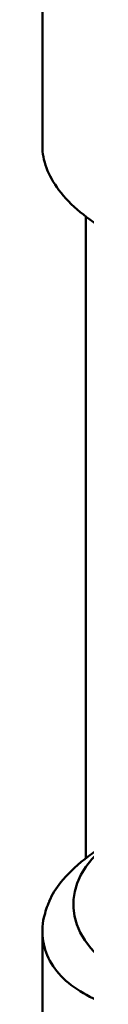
# Model space of a CAD drawing. Header units: millimetres. Extents: x 0 to 2239, y -60 to 841.
# Tile 129 of 161: x 1071.831 to 1072.337, y 215.15 to 226.418. Entities that reach past the tile are written whole.
import ezdxf

# ---------------------------------------------------------------- set-up
doc = ezdxf.new("R2010")
doc.units = ezdxf.units.MM
doc.layers.add('Sichtbar (ISO)', color=7, linetype='Continuous', lineweight=50)

msp = doc.modelspace()

# ---------------------------------------------------------------- linework, layer by layer
at = {"layer": 'Sichtbar (ISO)'}
for p, q in [((1071.836, 227.249), (1071.836, 224.97)), ((1072.334, 224.165), (1072.334, 216.823)), ((1071.836, 215.981), (1071.836, 213.702))]:
    msp.add_line(p, q, dxfattribs=at)
for centre, major_axis, ratio, start_param, end_param in [((1074.191, 216.294), (-2, 0), 0.57735, 5.732665, 7.068583), ((1074.57, 215.44), (-2.701, 0.758), 0.616799, 6.201411, 6.316154)]:
    msp.add_ellipse(centre, major_axis=major_axis, ratio=ratio, start_param=start_param, end_param=end_param, dxfattribs=at)
for points, knots in [([(1072.587, 223.997), (1072.357, 224.13), (1072.157, 224.294), (1071.9, 224.635), (1071.836, 224.81), (1071.836, 224.97)], [0.6222, 0.6222, 0.6222, 0.6222, 0.7998914, 0.7998914, 0.9696524, 0.9696524, 0.9696524, 0.9696524]), ([(1072.486, 216.934), (1072.429, 216.895), (1072.373, 216.854), (1072.211, 216.725), (1072.117, 216.632), (1071.993, 216.478), (1071.947, 216.404), (1071.916, 216.332)], [0.83701, 0.83701, 0.83701, 0.83701, 0.8785103, 0.8785103, 0.9660089, 0.9660089, 1.0367048, 1.0367048, 1.0367048, 1.0367048]), ([(1071.854, 216.143), (1071.844, 216.096), (1071.838, 216.05), (1071.831, 215.829), (1071.894, 215.651), (1072.157, 215.352), (1072.357, 215.23), (1072.587, 215.15)], [1.4093185, 1.4093185, 1.4093185, 1.4093185, 1.4549447, 1.4549447, 1.6326361, 1.6326361, 1.8103276, 1.8103276, 1.8103276, 1.8103276])]:
    msp.add_open_spline(points, degree=3, knots=knots, dxfattribs=at)

doc.saveas('drawing.dxf')
